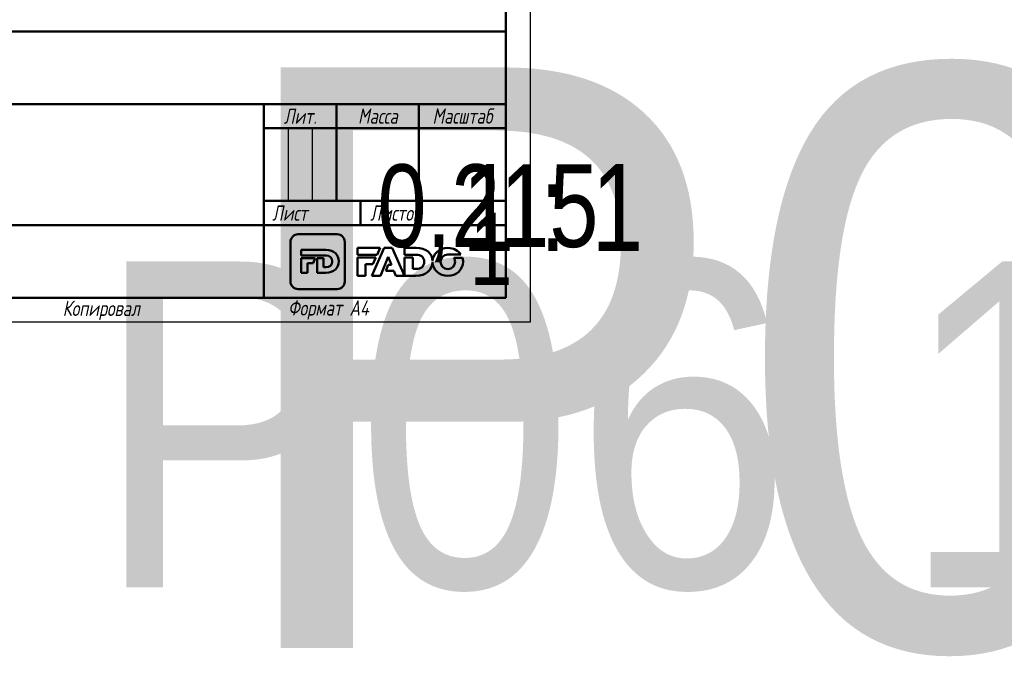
# Model space of a CAD drawing. Header units: millimetres. Extents: x -75 to 691, y -69 to 356.
# Tile 4 of 11: x 105 to 308, y -69 to 62. Entities that reach past the tile are written whole.
import ezdxf
from ezdxf.enums import TextEntityAlignment as Align

# ---------------------------------------------------------------- set-up
doc = ezdxf.new("R2018")
doc.units = ezdxf.units.MM
for name, color, linetype, lineweight in [('Заголовок (ГОСТ)', 7, 'Continuous', 50), ('Кромка (ГОСТ)', 7, 'Continuous', 50), ('Эскизная геометрия (ГОСТ)', 7, 'Continuous', 50)]:
    doc.layers.add(name, color=color, linetype=linetype, lineweight=lineweight)
doc.styles.get("Standard").update_dxf_attribs({"font": 'GOST Common Italic.ttf'})
doc.styles.add('Альтернативный текст (ГОСТ)', font='txt', dxfattribs={"width": 0.8})

# ---------------------------------------------------------------- blocks, each defined once
blk = doc.blocks.new('Основные надписи ГОСТ - Форма 1')
at = {"layer": 'Заголовок (ГОСТ)'}
for p, q in [((0, 55), (185, 55)), ((185, 0), (185, 55)), ((65, 40), (185, 40)), ((135, 40), (135, 0)), ((150, 40), (150, 20)), ((167, 40), (167, 20)), ((135, 35), (185, 35)), ((135, 20), (185, 20)), ((155, 20), (155, 15)), ((65, 15), (185, 15)), ((185, 0), (0, 0))]:
    blk.add_line(p, q, dxfattribs=at)
at = {"layer": 'Заголовок (ГОСТ)', "linetype": 'Continuous', "lineweight": 25}
for p, q in [((140, 35), (140, 20)), ((145, 35), (145, 20))]:
    blk.add_line(p, q, dxfattribs=at)
at = {"layer": 'Заголовок (ГОСТ)', "char_height": 3.17, "style": 'Альтернативный текст (ГОСТ)'}
for s, insert, width, attachment_point in [('\\fGOST Common|b0|i1;\\H3.1700;Лит.', (142.52, 37.49), 14.9766, 5), ('\\fGOST Common|b0|i1;\\H3.1700;Масса', (158.55, 37.51), 16.9878, 5), ('\\fGOST Common|b0|i1;\\H3.1700;Масштаб', (176.02, 37.53), 17.8316, 5), ('\\fGOST Common|b0|i1;\\H3.1700;Лист', (140.37, 17.5), 10.5071, 5), ('\\fGOST Common|b0|i1;\\H3.1700;Листов', (162.21, 17.5), 14.3668, 5), ('\\A1;', (150.6, 17.54), 8.8313, 5), ('\\fGOST Common|b0|i1;\\H3.1700;Копировал', (93.48, -0.59), 19.7871, 1)]:
    blk.add_mtext(s, dxfattribs=dict(at, insert=insert, width=width, attachment_point=attachment_point))
at = {"layer": 'Заголовок (ГОСТ)', "lineweight": 30, "flags": 104}
for tag, height, width, p in [('Изм1', 2.89, 0.7, (3.51, 52.52)), ('Лист1', 2.89, 0.7, (12.03, 52.52)), ('Докум1', 2.89, 0.7, (28.54, 52.48)), ('Изм2', 2.89, 0.7, (3.5, 47.52)), ('Лист2', 2.89, 0.7, (12.01, 47.5)), ('Докум2', 2.89, 0.7, (28.53, 47.5)), ('Изм3', 2.89, 0.7, (3.5, 42.5)), ('Лист3', 2.89, 0.7, (12.01, 42.51)), ('Докум3', 2.89, 0.7, (28.51, 42.48)), ('Изм4', 2.89, 0.7, (3.51, 37.5)), ('Лист4', 2.89, 0.7, (12, 37.53)), ('Докум4', 2.89, 0.7, (28.51, 37.52)), ('НАИМЕНОВАНИЕ', 5, 0.8, (100.03, 29.98)), ('Литера', 3.5, 0.8, (137.52, 27.25)), ('Литера2', 3.5, 0.8, (142.51, 27.22)), ('Литера3', 3.5, 0.8, (147.52, 27.21)), ('Масса', 3.5, 0.8, (158.47, 27.53)), ('Масштаб', 3.5, 0.8, (176, 27.6)), ('Тип_документа', 3.17, 0.8, (100.08, 17.56)), ('Листов', 3.17, 0.8, (177.46, 17.58)), ('Материал_Класс', 3.5, 0.9, (100, 7.5))]:
    blk.add_attdef(tag, text='', height=height, dxfattribs=dict(at, width=width)).set_placement(p, align=Align.MIDDLE_CENTER)
for tag, height, width, p in [('Подп1', 2.89, 0.7, (40.01, 52.51)), ('Дата1', 2, 0.7, (55.01, 52.51)), ('Подп2', 2.89, 0.7, (40.01, 47.5)), ('Дата2', 2, 0.7, (55.01, 47.49)), ('Подп3', 2.89, 0.7, (40.01, 42.51)), ('Дата3', 2, 0.7, (55.02, 42.52)), ('Подп4', 2.89, 0.7, (40.01, 37.51)), ('Дата4', 2, 0.7, (55.02, 37.51)), ('АВТОР', 3.17, 0.8, (17.41, 27.49)), ('Разработал_Подп.', 2.89, 0.7, (40.05, 27.51)), ('ДАТА_СОЗДАНИЯ', 2, 0.7, (55.01, 27.51)), ('ПРОВЕРИЛ', 3.17, 0.8, (17.41, 22.53)), ('Проверил_Подп.', 2.89, 0.7, (40.05, 22.52)), ('ДАТА_ПРОВЕРКИ', 2, 0.7, (55.02, 22.51)), ('ТЕХНОЛОГ', 3.17, 0.8, (17.33, 17.54)), ('Технолог_Подп.', 2.89, 0.7, (40.05, 17.51)), ('Технолог_Дата', 2, 0.7, (55.01, 17.5)), ('Должность_руководителя', 3.17, 0.8, (0.52, 12.51)), ('НАЧ._ОТДЕЛА', 3.17, 0.8, (17.46, 12.45)), ('Руководитель_Подп.', 2.89, 0.7, (40.01, 12.5)), ('Руководитель_Дата', 2, 0.7, (55.01, 12.51)), ('НОРМОКОНТРОЛЬ', 3.17, 0.8, (17.37, 7.48)), ('Нормоконтроль_Подп.', 2.89, 0.7, (40.05, 7.52)), ('ДАТА_НОРМОКОНТРОЛЯ', 2, 0.7, (55.02, 7.51)), ('УТВЕРДИЛ', 3.17, 0.8, (17.4, 2.51)), ('Утвердил_Подп.', 2.89, 0.7, (40.05, 2.51)), ('ДАТА_УТВЕРЖДЕНИЯ', 2, 0.7, (55.01, 2.5))]:
    blk.add_attdef(tag, text='', height=height, dxfattribs=dict(at, width=width)).set_placement(p, align=Align.MIDDLE_LEFT)
for tag, height, p in [('ОБОЗНАЧЕНИЕ', 5, (125.33, 47.56)), ('ОРГАНИЗАЦИЯ', 3.5, (160.02, 7.6))]:
    blk.add_attdef(tag, text='', height=height, dxfattribs=at).set_placement(p, align=Align.MIDDLE_CENTER)
at = {"layer": 'Заголовок (ГОСТ)', "lineweight": 30, "width": 0.9, "flags": 104}
for tag, p in [('Материал_Наим.', (133.71, 9.75)), ('Материал_ГОСТ', (134.04, 4.06))]:
    blk.add_attdef(tag, text='', height=3.5, dxfattribs=at).set_placement(p, align=Align.MIDDLE_RIGHT)
blk = doc.blocks.new('Рамки ГОСТ_ граница 297x210')
at = {"layer": 'Кромка (ГОСТ)', "lineweight": 25}
for p, q in [((210, 297), (210, 0)), ((210, 0), (0, 0))]:
    blk.add_line(p, q, dxfattribs=at)
at = {"layer": 'Кромка (ГОСТ)'}
for p, q in [((205, 5), (205, 292)), ((20, 5), (205, 5))]:
    blk.add_line(p, q, dxfattribs=at)
at = {"layer": 'Кромка (ГОСТ)', "insert": (160, 4.5), "char_height": 3.17, "attachment_point": 1, "style": 'Альтернативный текст (ГОСТ)'}
blk.add_mtext('\\A1;\\fGOST Common|b0|i1;\\H3.1700;Формат A4', dxfattribs=at)

msp = doc.modelspace()

# ---------------------------------------------------------------- linework, layer by layer
at = {"layer": 'Эскизная геометрия (ГОСТ)', "linetype": 'Continuous'}
for p, q in [((160.505, 16.535), (160.505, 8.364)), ((170.162, 18.108), (162.063, 18.108)), ((171.722, 8.364), (171.722, 16.535)), ((162.71, 14.89), (162.71, 13.741)), ((167.836, 14.89), (162.71, 14.89)), ((162.71, 13.741), (167.856, 13.741)), ((165.622, 13.204), (162.71, 13.204)), ((162.71, 13.204), (162.71, 10.161)), ((165.186, 12.176), (165.622, 13.204)), ((166.027, 13.204), (166.027, 10.161)), ((167.326, 13.204), (166.027, 13.204)), ((167.326, 11.323), (167.326, 13.204)), ((164.009, 12.176), (165.186, 12.176)), ((164.009, 10.161), (164.009, 12.176)), ((167.856, 11.323), (167.326, 11.323)), ((162.71, 10.161), (164.009, 10.161)), ((166.027, 10.161), (167.809, 10.161)), ((162.063, 6.793), (170.162, 6.793))]:
    msp.add_line(p, q, dxfattribs=at)
at = {"layer": 'Эскизная геометрия (ГОСТ)'}
for p, q in [((174.341, 15.304), (174.341, 13.909)), ((178.997, 15.304), (174.341, 15.304)), ((179.882, 15.346), (177.299, 9.565)), ((178.375, 13.909), (178.997, 15.304)), ((181.502, 15.346), (179.882, 15.346)), ((184.085, 9.565), (181.502, 15.346)), ((184.085, 15.303), (184.085, 13.909)), ((186.426, 15.303), (184.085, 15.303)), ((174.341, 13.909), (178.375, 13.909)), ((174.341, 13.29), (174.341, 9.564)), ((178.098, 13.29), (174.341, 13.29)), ((177.512, 11.979), (178.098, 13.29)), ((179.066, 9.565), (180.68, 13.459)), ((180.68, 13.459), (181.355, 11.827)), ((184.085, 13.909), (186.452, 13.909)), ((184.085, 13.29), (184.085, 9.566)), ((185.766, 13.29), (184.085, 13.29)), ((185.766, 10.975), (185.766, 13.29)), ((189.851, 12.543), (189.847, 12.543)), ((189.847, 12.35), (189.849, 12.35)), ((192.989, 13.922), (195.708, 13.922)), ((196.008, 13.285), (194.227, 13.285)), ((176.022, 9.564), (176.022, 11.979)), ((176.022, 11.979), (177.512, 11.979)), ((180.699, 11.827), (180.191, 10.589)), ((180.191, 10.589), (181.841, 10.589)), ((181.355, 11.827), (180.699, 11.827)), ((181.841, 10.589), (182.282, 9.565)), ((186.452, 10.975), (185.766, 10.975)), ((174.341, 9.564), (176.022, 9.564)), ((177.299, 9.565), (179.066, 9.565)), ((182.282, 9.565), (184.085, 9.565)), ((184.085, 9.566), (186.391, 9.566))]:
    msp.add_line(p, q, dxfattribs=at)
at = {"layer": 'Эскизная геометрия (ГОСТ)', "linetype": 'Continuous'}
for points in [[(162.063, 18.108), (161.204, 18.108), (160.505, 17.403), (160.505, 16.535)], [(171.722, 16.535), (171.722, 17.403), (171.023, 18.108), (170.162, 18.108)], [(170.481, 12.539), (170.481, 13.917), (169.51, 14.89), (167.836, 14.89)], [(167.809, 10.161), (169.496, 10.161), (170.481, 11.175), (170.481, 12.539)], [(167.856, 13.741), (168.633, 13.741), (169.149, 13.289), (169.149, 12.532)], [(169.149, 12.532), (169.149, 11.757), (168.633, 11.323), (167.856, 11.323)], [(160.505, 8.364), (160.505, 7.496), (161.204, 6.793), (162.063, 6.793)], [(170.162, 6.793), (171.023, 6.793), (171.722, 7.496), (171.722, 8.364)]]:
    msp.add_open_spline(points, degree=3, dxfattribs=at)
at = {"layer": 'Эскизная геометрия (ГОСТ)'}
for points in [[(189.847, 12.543), (189.801, 14.167), (188.552, 15.303), (186.426, 15.303)], [(193.003, 15.304), (191.244, 15.304), (189.914, 14.079), (189.851, 12.543)], [(195.708, 13.922), (195.174, 14.754), (194.19, 15.304), (193.003, 15.304)], [(186.391, 9.566), (188.53, 9.566), (189.796, 10.745), (189.847, 12.35)], [(186.452, 13.909), (187.456, 13.909), (188.124, 13.361), (188.124, 12.443)], [(188.124, 12.443), (188.124, 11.5), (187.456, 10.975), (186.452, 10.975)], [(189.849, 12.35), (189.892, 10.784), (191.214, 9.554), (192.989, 9.554)], [(191.511, 12.429), (191.511, 13.243), (192.103, 13.922), (192.989, 13.922)], [(193.003, 10.937), (192.12, 10.937), (191.511, 11.631), (191.511, 12.429)], [(192.989, 9.554), (194.791, 9.554), (196.144, 10.842), (196.144, 12.429)], [(194.49, 12.429), (194.49, 11.616), (193.898, 10.937), (193.003, 10.937)], [(194.227, 13.285), (194.396, 13.04), (194.49, 12.742), (194.49, 12.429)], [(196.144, 12.429), (196.144, 12.728), (196.097, 13.015), (196.008, 13.285)]]:
    msp.add_open_spline(points, degree=3, dxfattribs=at)

# ---------------------------------------------------------------- block references
msp.add_blockref('Рамки ГОСТ_ граница 297x210', (0, 0))
ref = msp.add_blockref('Основные надписи ГОСТ - Форма 1', (20, 5))
lines = msp.add_mtext('P06', dxfattribs={"layer": 'Заголовок (ГОСТ)', "insert": (145.326, 52.559), "char_height": 119.843, "attachment_point": 1})
ref.add_attrib('ОБОЗНАЧЕНИЕ', '', (145.326, 52.559), dxfattribs={"flags": 104}).embed_mtext(lines)
lines = msp.add_mtext('\\W0.8000;', dxfattribs={"layer": 'Заголовок (ГОСТ)', "insert": (120.031, 34.975), "char_height": 69.6093, "attachment_point": 1})
ref.add_attrib('НАИМЕНОВАНИЕ', '', (120.031, 34.975), dxfattribs={"flags": 104}).embed_mtext(lines)
lines = msp.add_mtext('\\W0.8000;', dxfattribs={"layer": 'Заголовок (ГОСТ)', "insert": (120.078, 22.558), "char_height": 69.7033, "attachment_point": 1})
ref.add_attrib('Тип_документа', '', (120.078, 22.558), dxfattribs={"flags": 104}).embed_mtext(lines)
lines = msp.add_mtext('\\W0.9000;P06 18.03.2020', dxfattribs={"layer": 'Заголовок (ГОСТ)', "insert": (120, 12.5), "char_height": 67.25762, "attachment_point": 1})
ref.add_attrib('Материал_Класс', '', (120, 12.5), dxfattribs={"flags": 104}).embed_mtext(lines)
lines = msp.add_mtext('\\W0.9000;', dxfattribs={"layer": 'Заголовок (ГОСТ)', "insert": (153.707, 14.751), "char_height": 66.9754, "attachment_point": 1})
ref.add_attrib('Материал_Наим.', '', (153.707, 14.751), dxfattribs={"flags": 104}).embed_mtext(lines)
lines = msp.add_mtext('\\W0.9000;', dxfattribs={"layer": 'Заголовок (ГОСТ)', "insert": (154.04, 9.057), "char_height": 66.7532, "attachment_point": 1})
ref.add_attrib('Материал_ГОСТ', '', (154.04, 9.057), dxfattribs={"flags": 104}).embed_mtext(lines)
lines = msp.add_mtext('\\W0.8000;', dxfattribs={"layer": 'Заголовок (ГОСТ)', "insert": (157.52, 32.251), "char_height": 5.0288, "attachment_point": 1})
ref.add_attrib('Литера', '', (157.52, 32.251), dxfattribs={"flags": 104}).embed_mtext(lines)
lines = msp.add_mtext('\\W0.8000;', dxfattribs={"layer": 'Заголовок (ГОСТ)', "insert": (162.512, 32.221), "char_height": 5.0288, "attachment_point": 1})
ref.add_attrib('Литера2', '', (162.512, 32.221), dxfattribs={"flags": 104}).embed_mtext(lines)
lines = msp.add_mtext('\\W0.8000;', dxfattribs={"layer": 'Заголовок (ГОСТ)', "insert": (167.518, 32.211), "char_height": 5.017, "attachment_point": 1})
ref.add_attrib('Литера3', '', (167.518, 32.211), dxfattribs={"flags": 104}).embed_mtext(lines)
lines = msp.add_mtext('\\W0.8000;0,215', dxfattribs={"layer": 'Заголовок (ГОСТ)', "insert": (178.469, 32.533), "char_height": 17.04355, "attachment_point": 1})
ref.add_attrib('Масса', '', (178.469, 32.533), dxfattribs={"flags": 104}).embed_mtext(lines)
lines = msp.add_mtext('\\W0.8000;1 : 1', dxfattribs={"layer": 'Заголовок (ГОСТ)', "insert": (195.997, 32.603), "char_height": 17.94756, "attachment_point": 1})
ref.add_attrib('Масштаб', '', (195.997, 32.603), dxfattribs={"flags": 104}).embed_mtext(lines)
lines = msp.add_mtext('\\W0.8000;1', dxfattribs={"layer": 'Заголовок (ГОСТ)', "insert": (197.459, 22.579), "char_height": 14.9653, "attachment_point": 1})
ref.add_attrib('Листов', '', (197.459, 22.579), dxfattribs={"flags": 104}).embed_mtext(lines)

doc.saveas('drawing.dxf')
